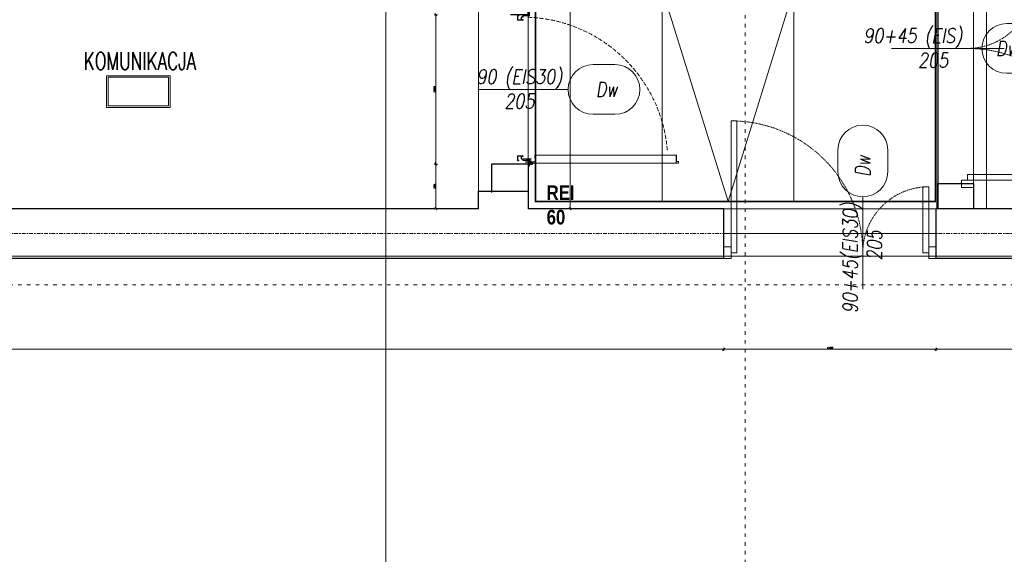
# Model space of a CAD drawing. Header units: millimetres. Extents: x -1893473 to 1546619, y -568027 to 942944.
# Tile 61 of 256: x 157224 to 163948, y -503224 to -499573. Entities that reach past the tile are written whole.
import ezdxf
from ezdxf.enums import TextEntityAlignment as Align

# ---------------------------------------------------------------- set-up
doc = ezdxf.new("R2010")
doc.units = ezdxf.units.MM
doc.header["$LTSCALE"] = 0.2
for name, pattern in [('2_3', [1, 0.5, -0.5]), ('ACAD_ISO03W100', [30, 12, -18]), ('CENTER', [0.6, 0.375, -0.075, 0.075, -0.075]), ('DASHDOT', [25.4, 12.7, -6.35, 0, -6.35]), ('HIDDEN', [9.525, 6.35, -3.175]), ('Hidden Line', [391.222223, 282.222223, -109])]:
    doc.linetypes.add(name, pattern=pattern)
doc.layers.get('0').update_dxf_attribs({"lineweight": 0})
for name, color, linetype, lineweight in [('! WYPOSAŻENIE', 252, 'Continuous', 5), ('!! 0_ Istn-sciany', 7, 'Continuous', 30), ('!! 0_ Istn-widok', 1, 'Continuous', 15), ('!! 0_Opis_pom', 9, 'Continuous', 13), ('!! 0_Osie', 1, 'DASHDOT', 13), ('!! 1  WYDZIELENIE PPOŻ', 252, 'Continuous', 0), ('!! 1_drzwi-linia', 213, 'Continuous', 5), ('!! 1_hatch projektowane ściany', 4, 'Continuous', 5), ('!! 1_OPIS POM NOWE', 140, 'Continuous', 5), ('!! 2_Drzwi - nowe remont', 33, 'Continuous', 9), ('!! 2_drzwi opis', 151, 'Continuous', 9), ('!! 2_proj ściany remont', 63, 'Continuous', 30), ('!! wymiary osi', 250, 'Continuous', 9), ('0-osie-tx', 66, 'Continuous', 9), ('P-Opis nadproża', 150, 'Continuous', 9), ('P-Osie', 1, 'DASHDOT', 18)]:
    doc.layers.add(name, color=color, linetype=linetype, lineweight=lineweight)
doc.layers.add('!! 0_ramki', color=251, linetype='Continuous', lineweight=9, plot=False)
doc.layers.add('Powierzchnia', color=140, linetype='Continuous', lineweight=5, plot=False)
doc.layers.add('!! 1_Wyburzenia', color=7, linetype='ACAD_ISO03W100', lineweight=13, true_color=0xff0505)
doc.styles.add('50', font='ROMANS.shx', dxfattribs={"width": 0.8, "height": 10})
doc.styles.add('ARCHETYP', font='romans.shx', dxfattribs={"height": 15})
doc.styles.add('ARIAL', font='tahoma.ttf')
doc.styles.add('STYLE7', font='ARIALNB.TTF')
doc.styles.add('TXT', font='simplex.shx')
doc.dimstyles.new('DIM50', dxfattribs={"dimscale": 5, "dimtxt": 2.5, "dimasz": 1.5, "dimexe": 0, "dimexo": 0, "dimgap": 0.5, "dimtad": 1, "dimdec": 4, "dimrnd": 0.5, "dimdsep": 46, "dimtxsty": 'TXT', "dimblk1": 'TICK1', "dimblk2": 'TICK1', "dimsah": 1, "dimcen": 0, "dimse1": 1, "dimse2": 1, "dimclrd": 1, "dimclre": 7, "dimclrt": 9, "dimadec": 0, "dimazin": 0, "dimtfac": 1, "dimtdec": 4, "dimtmove": 2, "dimatfit": 3, "dimldrblk": 'TICK1', "dimfxl": 1, "dimtolj": 1, "dimarcsym": 0})

# ---------------------------------------------------------------- blocks, each defined once
blk = doc.blocks.new('BLOK OSI')
at = {"layer": 'P-Osie'}
blk.add_lwpolyline([(48624.31, -198331.59), (52453.68, -198331.59)], dxfattribs=at)
blk = doc.blocks.new('zaw-dr-90-p')
at = {"color": 2, "linetype": 'CENTER', "ltscale": 0.2}
for p, q in [((12, 0), (-12, 0)), ((0, 12), (0, -12)), ((24.5, 24), (31, 24)), ((24.5, 19), (31, 19))]:
    blk.add_line(p, q, dxfattribs=at)
at = {"ltscale": 0.2}
for p, q in [((10, 12), (6.5, 12)), ((10, 0), (10, 6.5))]:
    blk.add_line(p, q, dxfattribs=at)
blk.add_lwpolyline([(0, 6.5), (23.5, 6.5, 0.414214), (28, 11), (28, 31), (24.5, 31), (24.5, 11, -0.414214), (23.5, 10), (0, 10, 4.561698), (7.6, 6.5), (4.9, 4.2)], format="xyb", dxfattribs=at)
blk.add_lwpolyline([(-0.2, -0.2), (-2.5, -0.2), (-2.5, 0.2), (-0.2, 0.2), (-0.2, 2.5), (0.2, 2.5), (0.2, 0.2), (2.8, 0.2), (2.8, -0.2), (0.2, -0.2), (0.2, -2.8), (-0.2, -2.8)], close=True)
blk.add_lwpolyline([(10, 10), (10, 39), (6.5, 39), (6.5, 10)], dxfattribs=at)
blk.add_circle((0, 0), 6.5, dxfattribs=at)
blk = doc.blocks.new('drzwi 90- sc 12')
for p, q in [((-13620.32, 20410.16), (-13620.32, 20313.77)), ((-13614.92, 20409.86), (-13620.32, 20409.86)), ((-13616.12, 20410.26), (-13620.22, 20410.26)), ((-13616.12, 20410.26), (-13620, 20410.26)), ((-13618.17, 20410.26), (-13616.22, 20410.26)), ((-13618.17, 20410.26), (-13616.22, 20410.26)), ((-13616.12, 20410.26), (-13616.12, 20411.46)), ((-13616.12, 20411.46), (-13615.02, 20411.46)), ((-13614.92, 20411.36), (-13614.92, 20313.77)), ((-13620.32, 20313.47), (-13620.32, 20317.97)), ((-13614.92, 20313.77), (-13620.32, 20313.77)), ((-13618.22, 20313.37), (-13620.22, 20313.37)), ((-13618.22, 20313.67), (-13618.22, 20313.37)), ((-13618.22, 20313.67), (-13616.42, 20313.67)), ((-13615.92, 20313.17), (-13615.92, 20312.17)), ((-13614.92, 20312.27), (-13614.92, 20317.97)), ((-13715.57, 20308.32), (-13715.57, 20308.56)), ((-13715.57, 20307.69), (-13715.57, 20308.56)), ((-13715.57, 20307.82), (-13715.57, 20308.56)), ((-13715.57, 20307.72), (-13715.37, 20307.72)), ((-13617.77, 20311.12), (-13617.77, 20305.72)), ((-13617.77, 20311.12), (-13617.77, 20305.72)), ((-13616.17, 20309.92), (-13617.37, 20309.92)), ((-13616.17, 20309.92), (-13616.17, 20311.02)), ((-13615.92, 20312.17), (-13615.02, 20312.17)), ((-13715.77, 20301.96), (-13716.27, 20301.96)), ((-13616.77, 20301.96), (-13616.27, 20301.96))]:
    blk.add_line(p, q)
for points in [[(-13665.27, 20284.96), (-13665.27, 20325.83)], [(-13615.57, 20309.64), (-13615.32, 20309.64), (-13615.32, 20309.82), (-13616.32, 20309.82), (-13616.32, 20309.64), (-13615.92, 20309.64)]]:
    blk.add_lwpolyline(points)
at = {"lineweight": 30}
for points in [[(-13716.27, 20308.92), (-13721.27, 20308.92)], [(-13716.27, 20308.92), (-13716.27, 20296.92)], [(-13614.27, 20308.92), (-13609.27, 20308.92)], [(-13614.27, 20308.92), (-13614.27, 20296.92)]]:
    blk.add_lwpolyline(points, dxfattribs=at)
at = {"ltscale": 0.2}
for points in [[(-13715.57, 20307.51), (-13715.57, 20309.48, 0.414214), (-13715.91, 20309.82), (-13719.43, 20309.82, 0.414214), (-13719.77, 20309.48), (-13719.77, 20308.92), (-13719.59, 20308.92), (-13719.59, 20309.48, -0.414214), (-13719.43, 20309.64), (-13716.97, 20309.64)], [(-13716.97, 20309.64), (-13715.91, 20309.64, -0.414214), (-13715.75, 20309.48), (-13715.75, 20307.51)], [(-13715.75, 20307.76), (-13715.75, 20305.58, 0.414214), (-13715.41, 20305.24), (-13714.96, 20305.24, -0.414214), (-13714.8, 20305.08), (-13714.8, 20304.48, 0.414214), (-13714.46, 20304.14), (-13713.28, 20304.14, 0.414214), (-13712.94, 20304.48), (-13712.94, 20305.15, -1), (-13712.75, 20305.15), (-13712.75, 20301.96, -0.414214), (-13712.91, 20301.8), (-13715.43, 20301.8, -0.414214), (-13715.59, 20301.96), (-13715.59, 20302.52), (-13715.77, 20302.52), (-13715.77, 20301.96, 0.414214), (-13715.43, 20301.62), (-13712.91, 20301.62, 0.414214), (-13712.57, 20301.96), (-13712.57, 20305.15, 1), (-13713.12, 20305.15), (-13713.12, 20304.48, -0.414214), (-13713.28, 20304.32), (-13714.46, 20304.32, -0.414214), (-13714.62, 20304.48), (-13714.62, 20305.08, 0.414214), (-13714.96, 20305.42), (-13715.41, 20305.42, -0.414214), (-13715.57, 20305.58), (-13715.57, 20307.64)], [(-13615.92, 20309.64), (-13616.63, 20309.64, 0.414214), (-13616.79, 20309.48), (-13616.79, 20305.58, -0.414214), (-13617.13, 20305.24), (-13617.58, 20305.24, 0.414214), (-13617.74, 20305.08), (-13617.74, 20304.48, -0.414214), (-13618.08, 20304.14), (-13619.26, 20304.14, -0.414214), (-13619.6, 20304.48), (-13619.6, 20305.15, 1), (-13619.79, 20305.15), (-13619.79, 20301.96, 0.414214), (-13619.63, 20301.8), (-13617.11, 20301.8, 0.414214), (-13616.95, 20301.96), (-13616.95, 20302.52), (-13616.77, 20302.52), (-13616.77, 20301.96, -0.414214), (-13617.11, 20301.62), (-13619.63, 20301.62, -0.414214), (-13619.97, 20301.96), (-13619.97, 20305.15, -1), (-13619.42, 20305.15), (-13619.42, 20304.48, 0.414214), (-13619.26, 20304.32), (-13618.08, 20304.32, 0.414214), (-13617.92, 20304.48), (-13617.92, 20305.08, -0.414214), (-13617.58, 20305.42), (-13617.13, 20305.42, 0.414214), (-13616.97, 20305.58), (-13616.97, 20309.48, -0.414214), (-13616.63, 20309.82), (-13613.11, 20309.82, -0.414214), (-13612.77, 20309.48), (-13612.77, 20308.92), (-13612.95, 20308.92), (-13612.95, 20309.48, 0.414214), (-13613.11, 20309.64), (-13615.57, 20309.64)]]:
    blk.add_lwpolyline(points, format="xyb", dxfattribs=at)
blk.add_lwpolyline([(-13616.79, 20308.82), (-13616.97, 20308.82), (-13616.97, 20307.42), (-13616.79, 20307.42)], close=True)
for centre, radius, start, end in [((-13620.22, 20410.16), 0.1, 90, 180), ((-13615.02, 20411.36), 0.1, 0, 90), ((-13620.22, 20313.47), 0.1, 180, 270), ((-13616.42, 20313.17), 0.5, 0, 90), ((-13616.27, 20311.02), 0.1, 0, 90), ((-13615.02, 20312.27), 0.1, 270, 0)]:
    blk.add_arc(centre, radius, start, end)
at = {"linetype": 'Hidden Line', "lineweight": 9, "ltscale": 0.05}
blk.add_arc((-13615.5, 20305.14), 99.12, 94.80054, 177.69442, dxfattribs=at)
at = {"xscale": 0.09999999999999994, "yscale": 0.09999999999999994, "zscale": 0.09999999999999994, "rotation": 180.0000000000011}
blk.add_blockref('zaw-dr-90-p', (-13614.92, 20310.92), dxfattribs=at)
blk = doc.blocks.new('1_ok-opis')
blk.add_line((0, 111.61), (0, 50))
for points in [[(-17, 128.61), (-17, 143.61)], [(17, 128.61), (17, 143.61)]]:
    blk.add_lwpolyline(points)
for centre, start, end in [((0, 143.61), 0, 180), ((0, 128.61), 180, 0)]:
    blk.add_arc(centre, 17, start, end)
at = {"style": 'ARCHETYP'}
for tag, height, rotation, p in [('NR', 12, 90, (0, 136.9)), ('NR', 12, 270, (0, 136.9)), ('SZEROKOŚĆ', 10, 90, (-8, 78.29)), ('SZEROKOŚĆ', 10, 270, (8, 78.29)), ('WYSOKOŚĆ', 10, 270, (-8, 78.29)), ('WYSOKOŚĆ', 10, 90, (8, 78.29))]:
    blk.add_attdef(tag, text='', height=height, rotation=rotation, dxfattribs=at).set_placement(p, align=Align.MIDDLE)
blk = doc.blocks.new('TICK1')
at = {"color": 2}
blk.add_line((-1, -1), (1, 1), dxfattribs=at)
at = {"color": 0}
for p, q in [((0, 0), (-1, 0)), ((0, -1.4), (0, 1.4))]:
    blk.add_line(p, q, dxfattribs=at)
blk = doc.blocks.new('*D1362')
at = {"layer": '!! wymiary osi', "color": 1, "lineweight": -2, "transparency": 16777216}
blk.add_line((275447.2, -507723.6), (290257.2, -507723.6), dxfattribs=at)
at = {"layer": 'DEFPOINTS', "color": 0, "transparency": 16777216}
for p in [(275439.7, -507103.7), (290264.7, -507103.7), (290264.7, -507723.6)]:
    blk.add_point(p, dxfattribs=at)
at = {"layer": '!! wymiary osi', "color": 1, "lineweight": -2, "transparency": 16777216, "xscale": 7.5, "yscale": 7.5, "zscale": 7.5, "rotation": 180}
blk.add_blockref('TICK1', (275439.7, -507723.6), dxfattribs=at)
at = {"layer": '!! wymiary osi', "color": 1, "lineweight": -2, "transparency": 16777216, "xscale": 7.5, "yscale": 7.5, "zscale": 7.5}
blk.add_blockref('TICK1', (290264.7, -507723.6), dxfattribs=at)
at = {"layer": '!! wymiary osi', "color": 9, "transparency": 16777216, "insert": (282852.2, -507714.9), "char_height": 12.5, "attachment_point": 5, "style": 'TXT'}
blk.add_mtext('\\A1;14825', dxfattribs=at)
blk = doc.blocks.new('*D1363')
at = {"layer": '!! wymiary osi', "color": 1, "lineweight": -2, "transparency": 16777216}
blk.add_line((290272.2, -507723.6), (291707.2, -507723.6), dxfattribs=at)
at = {"layer": 'DEFPOINTS', "color": 0, "transparency": 16777216}
for p in [(290264.7, -507103.7), (291714.7, -507103.7), (291714.7, -507723.6)]:
    blk.add_point(p, dxfattribs=at)
at = {"layer": '!! wymiary osi', "color": 1, "lineweight": -2, "transparency": 16777216, "xscale": 7.5, "yscale": 7.5, "zscale": 7.5, "rotation": 180}
blk.add_blockref('TICK1', (290264.7, -507723.6), dxfattribs=at)
at = {"layer": '!! wymiary osi', "color": 1, "lineweight": -2, "transparency": 16777216, "xscale": 7.5, "yscale": 7.5, "zscale": 7.5}
blk.add_blockref('TICK1', (291714.7, -507723.6), dxfattribs=at)
at = {"layer": '!! wymiary osi', "color": 9, "transparency": 16777216, "insert": (290989.7, -507714.9), "char_height": 12.5, "attachment_point": 5, "style": 'TXT'}
blk.add_mtext('\\A1;1450', dxfattribs=at)
blk = doc.blocks.new('*D1364')
at = {"layer": '!! wymiary osi', "color": 1, "lineweight": -2, "transparency": 16777216}
blk.add_line((291722.2, -507723.6), (294747.2, -507723.6), dxfattribs=at)
at = {"layer": 'DEFPOINTS', "color": 0, "transparency": 16777216}
for p in [(291714.7, -507103.7), (294754.7, -507103.7), (294754.7, -507723.6)]:
    blk.add_point(p, dxfattribs=at)
at = {"layer": '!! wymiary osi', "color": 1, "lineweight": -2, "transparency": 16777216, "xscale": 7.5, "yscale": 7.5, "zscale": 7.5, "rotation": 180}
blk.add_blockref('TICK1', (291714.7, -507723.6), dxfattribs=at)
at = {"layer": '!! wymiary osi', "color": 1, "lineweight": -2, "transparency": 16777216, "xscale": 7.5, "yscale": 7.5, "zscale": 7.5}
blk.add_blockref('TICK1', (294754.7, -507723.6), dxfattribs=at)
at = {"layer": '!! wymiary osi', "color": 9, "transparency": 16777216, "insert": (293234.7, -507714.9), "char_height": 12.5, "attachment_point": 5, "style": 'TXT'}
blk.add_mtext('\\A1;3040', dxfattribs=at)
blk = doc.blocks.new('*D1447')
at = {"layer": '!! wymiary osi', "color": 1, "lineweight": -2, "transparency": 16777216}
blk.add_line((289216.1, -503991.2), (289216.1, -506756.2), dxfattribs=at)
at = {"layer": 'DEFPOINTS', "color": 0, "transparency": 16777216}
for p in [(289579.7, -503983.7), (289216.1, -506763.7), (289579.7, -506763.7)]:
    blk.add_point(p, dxfattribs=at)
at = {"layer": '!! wymiary osi', "color": 1, "lineweight": -2, "transparency": 16777216, "xscale": 7.5, "yscale": 7.5, "zscale": 7.5}
for p, rotation in [((289216.1, -503983.7), 90), ((289216.1, -506763.7), 270)]:
    blk.add_blockref('TICK1', p, dxfattribs=dict(at, rotation=rotation))
at = {"layer": '!! wymiary osi', "color": 9, "transparency": 16777216, "insert": (289207.4, -505373.7), "char_height": 12.5, "attachment_point": 5, "rotation": 90, "style": 'TXT'}
blk.add_mtext('\\A1;2780', dxfattribs=at)
blk = doc.blocks.new('*D1449')
at = {"layer": '!! wymiary osi', "color": 1, "lineweight": -2, "transparency": 16777216}
blk.add_line((288299.1, -505446.2), (288299.1, -506451.2), dxfattribs=at)
at = {"layer": 'DEFPOINTS', "color": 0, "transparency": 16777216}
for p in [(288679.7, -505438.7), (288299.1, -506458.7), (288679.7, -506458.7)]:
    blk.add_point(p, dxfattribs=at)
at = {"layer": '!! wymiary osi', "color": 1, "lineweight": -2, "transparency": 16777216, "xscale": 7.5, "yscale": 7.5, "zscale": 7.5}
for p, rotation in [((288299.1, -505438.7), 90), ((288299.1, -506458.7), 270)]:
    blk.add_blockref('TICK1', p, dxfattribs=dict(at, rotation=rotation))
at = {"layer": '!! wymiary osi', "color": 9, "transparency": 16777216, "insert": (288290.4, -505948.7), "char_height": 12.5, "attachment_point": 5, "rotation": 90, "style": 'TXT'}
blk.add_mtext('\\A1;1020', dxfattribs=at)
blk = doc.blocks.new('*D1450')
at = {"layer": '!! wymiary osi', "color": 1, "lineweight": -2, "transparency": 16777216}
blk.add_line((288299.1, -506466.2), (288299.1, -506756.2), dxfattribs=at)
at = {"layer": 'DEFPOINTS', "color": 0, "transparency": 16777216}
for p in [(288679.7, -506458.7), (288299.1, -506763.7), (288679.7, -506763.7)]:
    blk.add_point(p, dxfattribs=at)
at = {"layer": '!! wymiary osi', "color": 1, "lineweight": -2, "transparency": 16777216, "xscale": 7.5, "yscale": 7.5, "zscale": 7.5}
for p, rotation in [((288299.1, -506458.7), 90), ((288299.1, -506763.7), 270)]:
    blk.add_blockref('TICK1', p, dxfattribs=dict(at, rotation=rotation))
at = {"layer": '!! wymiary osi', "color": 9, "transparency": 16777216, "insert": (288290.4, -506611.2), "char_height": 12.5, "attachment_point": 5, "rotation": 90, "style": 'TXT'}
blk.add_mtext('\\A1;305', dxfattribs=at)
blk = doc.blocks.new('oznaczenie przekroi')
at = {"layer": '!! 1_Wyburzenia'}
for points in [[(87585.38, -199785.24), (87585.38, -197220.15)], [(84721.06, -198393.4), (84958.93, -198393.4), (84958.93, -198305.1), (90995.48, -198305.1)]]:
    blk.add_lwpolyline(points, dxfattribs=at)
blk = doc.blocks.new('A$C2EB40A8D')
at = {"layer": '!! 0_ Istn-sciany'}
for points in [[(-3311.12989, -6462.48603), (-3311.12989, -6342.48603), (-2971.12989, -6342.48603), (-2971.12989, -6462.48603)], [(-1636.12989, -6802.48603), (-16461.12989, -6802.48603), (-16461.12989, -6462.48603)], [(-3311.12989, -6462.48603), (-14981.12989, -6462.48603)], [(-1636.12989, -6462.48603), (-2971.12989, -6462.48603)], [(-1636.12989, -6802.48603), (-1636.12989, -6462.48603)], [(2853.87011, -6802.48603), (-186.12989, -6802.48603), (-186.12989, -6462.48603)], [(2853.87011, -6462.48603), (-186.12989, -6462.48603)]]:
    blk.add_lwpolyline(points, dxfattribs=at)
at = {"layer": '!! 0_ Istn-widok', "linetype": 'HIDDEN', "ltscale": 3}
for points in [[(-181.12989, -6462.82751), (-181.12989, -3462.48603)], [(158.87011, -6462.48603), (158.87011, -3462.48603)], [(-3311.12989, -6462.48603), (-3311.12989, -4832.48603)], [(-2971.12989, -6462.48603), (-2971.12989, -4832.48603)]]:
    blk.add_lwpolyline(points, dxfattribs=at)
at = {"layer": '!! 0_Opis_pom', "ltscale": 0.7}
for points in [[(-5851.09598, -5771.28534), (-5415.89598, -5771.28534), (-5415.89598, -5553.68534), (-5851.09598, -5553.68534)], [(-5840.21598, -5760.40534), (-5426.77598, -5760.40534), (-5426.77598, -5564.56534), (-5840.21598, -5564.56534)]]:
    blk.add_lwpolyline(points, close=True, dxfattribs=at)
at = {"layer": '!! 0_ramki'}
blk.add_lwpolyline([(-3943.9525, -13823.32675), (-3943.9525, 28176.67325), (25756.0475, 28176.67325), (26256.0475, -13823.32675)], close=True, dxfattribs=at)
at = {"layer": '!! 1  WYDZIELENIE PPOŻ', "color": 20, "linetype": '2_3', "ltscale": 10, "true_color": 0xf65c09, "const_width": 10}
blk.add_lwpolyline([(-2921.12989, -6412.48603), (-191.12989, -6412.48603), (-191.12989, 887.51397), (-2921.12989, 887.51397)], close=True, dxfattribs=at)
at = {"layer": '!! 1_drzwi-linia'}
blk.add_lwpolyline([(-686.12989, -7012.48603), (-686.12989, -6512.48603)], dxfattribs=at)
at = {"layer": '!! 1_hatch projektowane ściany'}
for points in [[(-3221.12989, -6157.48603), (-2971.12989, -6157.48603), (-2971.12989, -6342.48603), (-3221.12989, -6342.48603)], [(-181.12989, -6292.48603), (68.87011, -6292.48603), (68.87011, -6462.48603), (-181.12989, -6462.48603)]]:
    blk.add_lwpolyline(points, close=True, dxfattribs=at)
at = {"layer": '!! 2_Drzwi - nowe remont'}
blk.add_lwpolyline([(278.87011, -5367.48603), (-221.12989, -5367.48603)], dxfattribs=at)
for points in [[(-1546.12989, -5862.48603), (-1546.12989, -6762.48603), (-1586.12989, -6762.48603), (-1586.12989, -5862.48603)], [(928.87011, -6227.48603), (28.87011, -6227.48603), (28.87011, -6267.48603), (928.87011, -6267.48603)], [(-276.12989, -6312.48603), (-276.12989, -6762.48603), (-236.12989, -6762.48603), (-236.12989, -6312.48603)], [(68.87011, -6267.48603), (68.87011, -6317.48603), (-11.12989, -6317.48603), (-11.12989, -6267.48603)], [(-1586.12989, -6802.48603), (-1636.12989, -6802.48603), (-1636.12989, -6722.48603), (-1586.12989, -6722.48603)], [(-236.12989, -6802.48603), (-186.12989, -6802.48603), (-186.12989, -6722.48603), (-236.12989, -6722.48603)]]:
    blk.add_lwpolyline(points, close=True, dxfattribs=at)
at = {"layer": '!! 2_Drzwi - nowe remont', "linetype": 'ACAD_ISO03W100'}
for centre, radius, start, end in [((28.87011, -4917.48603), 450, 270.000000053, 0.000000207), ((28.87011, -6267.48603), 900, 0.00000004, 90.00000004), ((-1586.12989, -6762.48603), 900, 0.000000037, 90.000000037), ((-236.12989, -6762.48603), 450, 89.99999987, 180.000000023)]:
    blk.add_arc(centre, radius, start, end, dxfattribs=at)
at = {"layer": '!! 2_proj ściany remont'}
for points in [[(-3221.12989, -6157.48603), (-3221.12989, -6352.0754)], [(-2971.12989, -6157.48603), (-3221.12989, -6157.48603)], [(-2971.12989, -6157.48603), (-2971.12989, -6352.0754)], [(-181.12989, -6292.48603), (-181.12989, -6462.48603)], [(68.87011, -6292.48603), (-181.12989, -6292.48603)], [(68.87011, -6292.48603), (68.87011, -6462.48603)]]:
    blk.add_lwpolyline(points, dxfattribs=at)
blk.add_lwpolyline([(-2056.12989, -4962.48603), (-1156.12989, -4962.48603), (-1156.12989, -6412.48603), (-2056.12989, -6412.48603)], close=True)
blk.add_lwpolyline([(-2056.12989, -4962.48603), (-1606.12989, -6412.48603), (-1156.12989, -4962.48603)])
at = {"layer": '0-osie-tx'}
blk.add_lwpolyline([(-1636.12989, -6632.48603), (-186.12989, -6632.48603)], dxfattribs=at)
at = {"layer": 'Powierzchnia'}
for points in [[(-2971.12989, -6462.48603), (-171.12989, -6462.48603), (-171.12989, 937.51397), (-2971.12989, 937.51397)], [(68.87011, -6462.48603), (2858.87011, -6447.08775), (2853.87011, -4442.48603), (988.87011, -4442.48603), (988.87011, -2532.48603), (166.75019, -2532.48603), (166.75019, -3462.48603), (68.87011, -3462.48603)], [(-3311.12989, -6462.48603), (-22401.12989, -6462.48603), (-22401.12989, -4832.48603), (-3311.12989, -4832.48603)], [(-20961.12989, -6787.08775), (2858.87011, -6787.08775), (2858.87011, -18437.08775), (-20961.12989, -18437.08775)]]:
    blk.add_lwpolyline(points, close=True, dxfattribs=at)
at = {"layer": '!! 0_Osie', "xscale": 10, "yscale": 10, "zscale": 10}
blk.add_blockref('BLOK OSI', (-516748.24414, 1976683.397), dxfattribs=at)
at = {"layer": '!! 1_Wyburzenia', "xscale": 10, "yscale": 10, "zscale": 10}
blk.add_blockref('oznaczenie przekroi', (-877343.67123, 1976068.79528), dxfattribs=at)
at = {"layer": '!! 2_Drzwi - nowe remont', "xscale": 10, "yscale": 10, "zscale": 10, "rotation": 270}
blk.add_blockref('drzwi 90- sc 12', (-206060.37329, -142300.18307), dxfattribs=at)
at = {"layer": '!! 2_drzwi opis'}
ref = blk.add_blockref('1_ok-opis', (-989.18611, -5367.48598), dxfattribs=dict(at, xscale=-10, yscale=10, zscale=10, rotation=269.9999963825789))
ref.add_attrib('WYSOKOŚĆ', '90+45 (EIS)', dxfattribs={"layer": '0', "height": 100, "rotation": 359.999996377, "style": '50', "oblique": 10, "width": 0.8}).set_placement((-344.94682, -5287.48603), align=Align.MIDDLE)
ref.add_attrib('SZEROKOŚĆ', '205', dxfattribs={"layer": '0', "height": 100, "rotation": 359.999996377, "style": '50', "oblique": 10, "width": 0.8}).set_placement((-206.27759, -5447.48603), align=Align.MIDDLE)
ref.add_attrib('NR', 'Dw', dxfattribs={"layer": '0', "height": 100, "rotation": 359.999996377, "style": '50', "oblique": 10, "width": 0.8}).set_placement((296.92633, -5367.48606), align=Align.MIDDLE)
ref = blk.add_blockref('1_ok-opis', (-3814.50744, -5647.48638), dxfattribs=dict(at, xscale=-10, yscale=10, zscale=10, rotation=269.9999963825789))
ref.add_attrib('WYSOKOŚĆ', '90 (EIS30)', dxfattribs={"layer": '0', "height": 100, "rotation": 359.999996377, "style": '50', "oblique": 10, "width": 0.8}).set_placement((-3031.59891, -5567.48643), align=Align.MIDDLE)
ref.add_attrib('SZEROKOŚĆ', '205', dxfattribs={"layer": '0', "height": 100, "rotation": 359.999996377, "style": '50', "oblique": 10, "width": 0.8}).set_placement((-3031.59892, -5727.48643), align=Align.MIDDLE)
ref.add_attrib('NR', 'Dw', dxfattribs={"layer": '0', "height": 100, "rotation": 359.999996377, "style": '50', "oblique": 10, "width": 0.8}).set_placement((-2436.36897, -5647.48646), align=Align.MIDDLE)
ref = blk.add_blockref('1_ok-opis', (-686.12994, -7497.13965), dxfattribs=dict(at, xscale=-10, yscale=10, zscale=10, rotation=359.9999963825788))
ref.add_attrib('WYSOKOŚĆ', '90+45(EIS30)', dxfattribs={"layer": '0', "height": 100, "rotation": 89.999996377, "style": '50', "oblique": 10, "width": 0.8}).set_placement((-766.12989, -6798.14079), align=Align.MIDDLE)
ref.add_attrib('SZEROKOŚĆ', '205', dxfattribs={"layer": '0', "height": 100, "rotation": 89.999996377, "style": '50', "oblique": 10, "width": 0.8}).set_placement((-606.12989, -6714.23113), align=Align.MIDDLE)
ref.add_attrib('NR', 'Dw', dxfattribs={"layer": '0', "height": 100, "rotation": 89.999996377, "style": '50', "oblique": 10, "width": 0.8}).set_placement((-686.12986, -6170.64716), align=Align.MIDDLE)
at = {"layer": '! WYPOSAŻENIE', "color": 20, "true_color": 0xf65c09, "insert": (-2845.34744, -6302.96849), "char_height": 100, "attachment_point": 1, "style": 'STYLE7'}
blk.add_mtext_dynamic_manual_height_columns('REI 60', width=58.1261145, gutter_width=75, heights=[0], dxfattribs=at)
at = {"layer": '!! 0_Opis_pom', "ltscale": 0.7, "style": 'TXT', "width": 0.7}
blk.add_text('KOMUNIKACJA', height=120, dxfattribs=at).set_placement((-5622.34465, -5513.22221), align=Align.CENTER)
at = {"layer": '!! 0_Opis_pom', "ltscale": 0.7, "style": 'ARIAL'}
for tag, p in [('B1,21', (-891.77727, 31796.97458)), ('A1,16', (-13651.31084, 31587.95236)), ('B1/17', (-9701.43347, 31565.05244)), ('B1,19', (-5798.61305, 31587.22944)), ('1,23', (10805.41388, 31565.05244)), ('1,22', (4526.58954, 31507.65132)), ('A1,1', (-16866.13618, 31459.3792)), ('B1,18', (-7791.62894, 31330.08444)), ('B1,20', (-2961.4347, 31167.05787)), ('A1,6', (-19287.17717, 30923.71998)), ('B1,1', (14135.63445, 30913.92963)), ('B1,3', (17346.74696, 30023.81022)), ('B1,4', (29817.71501, 29157.67457)), ('A1,5', (-23454.5385, 28820.77901)), ('A1,2', (-17502.57721, 28602.57524)), ('B1,2D', (2616.16402, 28559.52261)), ('A1,15', (-13651.31084, 28261.46046)), ('B1,4', (29883.58177, 28158.35876)), ('B1,2B', (18801.54781, 27650.12382)), ('B1,2A', (13086.7373, 27376.04393)), ('A1,3', (-16846.27912, 25980.40356)), ('B1,8', (9089.53994, 25356.27639)), ('B1,6', (31915.87888, 23754.79829)), ('A1,4', (-24010.17576, 23559.17399)), ('B1,14', (-11621.32288, 23261.44183)), ('B1,13', (-3080.55208, 22924.09997)), ('B1,10', (3982.60923, 22874.21277)), ('B1,5', (29245.49088, 22896.69268)), ('B1,9', (5634.43488, 22623.92098)), ('B1,2C', (13327.26639, 22378.5328)), ('B1,7', (16398.41175, 22348.28836)), ('B1,11', (5553.20442, 20939.83877)), ('B1,12', (3693.27174, 20628.72148)), ('C1,3', (5969.08376, 16336.01084)), ('C1,2', (11955.93711, 11671.55655)), ('C1,1', (15659.17205, 11415.94196)), ('C1,4', (5140.00888, 9205.5831)), ('C1,5', (5680.4486, 6154.54995)), ('C1,10', (16327.05085, 6080.66085)), ('C1,9', (16526.57171, 3173.45283)), ('C1,6', (6367.37903, 2771.84181)), ('D0,18', (-1981.87701, -110.73158)), ('D0,7', (-13531.42299, -1159.67649)), ('C1,7', (7275.77161, -1303.00991)), ('D0,17', (2064.87671, -1345.69113)), ('D0,3', (-9324.21674, -1442.63631)), ('D0,6', (-17529.61851, -1957.37463)), ('D0,10', (-21369.4432, -2140.60378)), ('D,09', (-12990.08379, -2746.32902)), ('D0,2', (-5516.19514, -3101.87722)), ('D0,16', (2266.73061, -3284.15369)), ('D0,8', (-14357.79539, -3567.69719)), ('D0,5', (-10461.54478, -3629.26575)), ('D0,4', (-8396.53404, -4353.7937)), ('D0,15', (1974.41895, -5205.84774)), ('D0,1', (-5633.49598, -5662.48534)), ('D0,11', (-23334.09291, -6045.78706)), ('D0,12', (-22436.85763, -9302.9678)), ('D0,13', (-22436.85763, -11581.16526)), ('D0,14', (-13645.94445, -11884.57769))]:
    blk.add_attdef(tag, text='', height=119.68, dxfattribs=at).set_placement(p, align=Align.MIDDLE_CENTER)
at = {"layer": '!! 1  WYDZIELENIE PPOŻ', "char_height": 100, "attachment_point": 1, "style": '50'}
for s, insert in [('\\pi-182.9;11x17,14\\P\\pi-40.045;26,5', (14477.96836, -5354.89112)), ('\\pi-182.9;10x17,14\\P\\pi-40.045;26,5', (13434.11938, -6779.49284))]:
    blk.add_mtext_dynamic_manual_height_columns(s, width=163.7200261, gutter_width=50, heights=[0], dxfattribs=dict(at, insert=insert))
at = {"layer": '!! 1_OPIS POM NOWE', "style": 'ARIAL'}
for tag, p in [('C1.7A', (7769.3756, 685.765)), ('C1.7C', (7655.80151, -2045.04756)), ('C1.8B', (10935.93068, -2107.41983)), ('C1.8A', (13897.39715, -2120.69016)), ('C1.7B', (8274.43201, -3270.18959)), ('E1.2', (16701.02923, -5331.07351)), ('E1.5E', (21974.23379, -5463.99012)), ('E1.5D', (24989.27391, -5785.36474)), ('E1.1', (8357.81567, -5851.01076)), ('E1.5C', (25222.53959, -6394.64172)), ('E1.5B', (27694.70831, -7009.86571)), ('E1.6', (5279.46063, -8141.28746)), ('E1.5A', (25547.9555, -8495.18994)), ('E1.5G', (23977.19473, -9792.46695)), ('E1.5F', (22414.7084, -9822.66389)), ('E1,4', (13935.69867, -10458.20073)), ('E1.5L', (28030.8296, -11267.7725)), ('E1.3', (5639.18862, -11994.01941)), ('E1.5H', (23988.49716, -12231.38049)), ('E1.5K', (27714.73934, -12977.98364)), ('E1.5I', (22290.68736, -13989.9049)), ('E1.5J', (27095.71534, -16088.17469))]:
    blk.add_attdef(tag, text='', height=119.68, dxfattribs=at).set_placement(p, align=Align.MIDDLE_CENTER)
at = {"layer": '!! wymiary osi'}
for base, p1, p2, picture, middle in [((-2684.67971, -6462.48603), (-2321.12989, -3682.48603), (-2321.12989, -6462.48603), '*D1447', (-2693.42971, -5072.48603)), ((-3601.65875, -6157.48603), (-3221.12989, -5137.48603), (-3221.12989, -6157.48603), '*D1449', (-3610.40875, -5647.48603)), ((-3601.65875, -6462.48603), (-3221.12989, -6157.48603), (-3221.12989, -6462.48603), '*D1450', (-3610.40875, -6309.98603))]:
    dim = blk.add_linear_dim(base=base, p1=p1, p2=p2, angle=90, dimstyle='DIM50', dxfattribs=at)
    dim.commit()
    dim.dimension.update_dxf_attribs({"geometry": picture, "text_midpoint": middle, "insert": (-291900.79406, 500301.26018)})
for base, p1, p2, picture, middle in [((-1636.12989, -7422.38812), (-16461.12989, -6802.48603), (-1636.12989, -6802.48603), '*D1362', (-9048.62989, -7413.63812)), ((-186.12989, -7422.38812), (-1636.12989, -6802.48603), (-186.12989, -6802.48603), '*D1363', (-911.12989, -7413.63812)), ((2853.87011, -7422.38812), (-186.12989, -6802.48603), (2853.87011, -6802.48603), '*D1364', (1333.87011, -7413.63812))]:
    dim = blk.add_linear_dim(base=base, p1=p1, p2=p2, dimstyle='DIM50', dxfattribs=at)
    dim.commit()
    dim.dimension.update_dxf_attribs({"geometry": picture, "text_midpoint": middle, "insert": (-291900.79406, 500301.26018)})

msp = doc.modelspace()

# ---------------------------------------------------------------- block references
at = {"layer": 'P-Opis nadproża', "color": 4}
msp.add_blockref('A$C2EB40A8D', (163667.94092, -494401.63474), dxfattribs=at)

doc.saveas('drawing.dxf')
